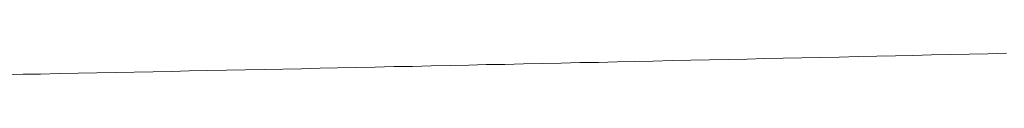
# Model space of a CAD drawing. Header units: millimetres. Extents: x -2274 to 12297, y -16157 to 26321.
# Tile 246 of 256: x -483.39 to -482.7071, y -847.8033 to -847.7884. Entities that reach past the tile are written whole.
import ezdxf

# ---------------------------------------------------------------- set-up
doc = ezdxf.new("R2010")
doc.units = ezdxf.units.MM

msp = doc.modelspace()

# ---------------------------------------------------------------- linework, layer by layer
at = {"color": 253, "lineweight": 13}
msp.add_polyline3d([(-482.70552, -847.78844, 0), (-482.71852, -847.78874, 0), (-482.73152, -847.78904, 0), (-482.74452, -847.78934, 0), (-482.75752, -847.78964, 0), (-482.77052, -847.78994, 0), (-482.78252, -847.79014, 0), (-482.79552, -847.79044, 0), (-482.80852, -847.79074, 0), (-482.82152, -847.79104, 0), (-482.83452, -847.79134, 0), (-482.84752, -847.79164, 0), (-482.86052, -847.79184, 0), (-482.87352, -847.79214, 0), (-482.88552, -847.79244, 0), (-482.89852, -847.79274, 0), (-482.91152, -847.79304, 0), (-482.92452, -847.79334, 0), (-482.93752, -847.79354, 0), (-482.95052, -847.79384, 0), (-482.96352, -847.79414, 0), (-482.97552, -847.79444, 0), (-482.98852, -847.79474, 0), (-483.00152, -847.79494, 0), (-483.01452, -847.79524, 0), (-483.02752, -847.79554, 0), (-483.04052, -847.79584, 0), (-483.05352, -847.79614, 0), (-483.06652, -847.79634, 0), (-483.07852, -847.79664, 0), (-483.09152, -847.79694, 0), (-483.10452, -847.79724, 0), (-483.11752, -847.79754, 0), (-483.13052, -847.79774, 0), (-483.14352, -847.79804, 0), (-483.15652, -847.79834, 0), (-483.16952, -847.79864, 0), (-483.18152, -847.79884, 0), (-483.19452, -847.79914, 0), (-483.20752, -847.79944, 0), (-483.22052, -847.79964, 0), (-483.23352, -847.79994, 0), (-483.24652, -847.80024, 0), (-483.25952, -847.80044, 0), (-483.27252, -847.80074, 0), (-483.28452, -847.80104, 0), (-483.29752, -847.80124, 0), (-483.31052, -847.80154, 0), (-483.32352, -847.80184, 0), (-483.33652, -847.80204, 0), (-483.34952, -847.80234, 0), (-483.36252, -847.80254, 0), (-483.37552, -847.80284, 0), (-483.38752, -847.80304, 0), (-483.40052, -847.80334, 0)], dxfattribs=at)

doc.saveas('drawing.dxf')
